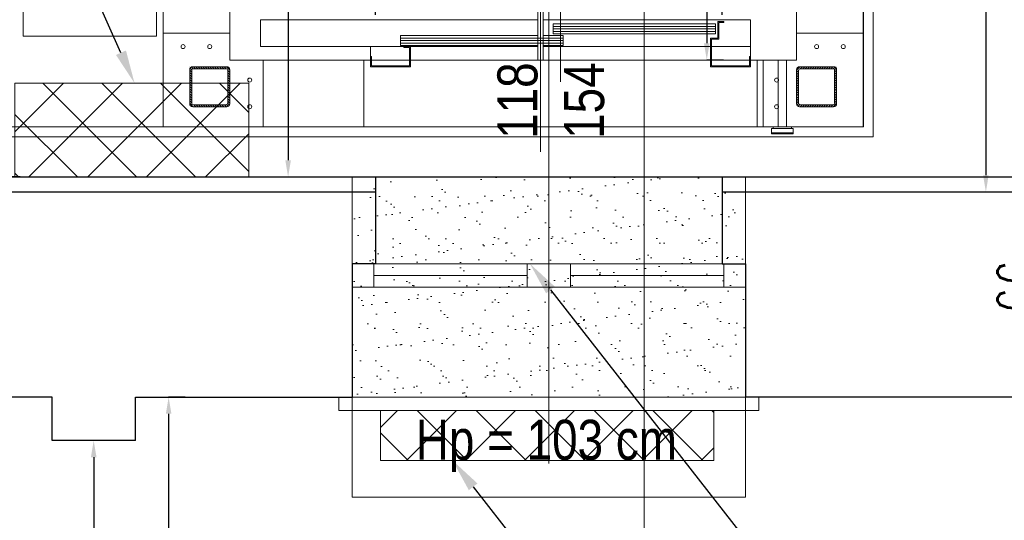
# Model space of a CAD drawing. Header units: millimetres. Extents: x 402 to 79005, y -7782 to 89952.
# Tile 239 of 256: x 26233 to 26528, y 36652 to 36802. Entities that reach past the tile are written whole.
import ezdxf
from ezdxf import colors
from ezdxf.entities.mleader import LeaderData, LeaderLine
from ezdxf.math import Vec2, Vec3

# ---------------------------------------------------------------- set-up
doc = ezdxf.new("R2010")
doc.units = ezdxf.units.MM
doc.header["$LTSCALE"] = 10
doc.linetypes.add('ACAD_ISO04W100', pattern=[30, 24, -3, 0, -3])
doc.linetypes.add('DASHED', pattern=[19.05, 12.7, -6.35])
doc.layers.get('0').update_dxf_attribs({"lineweight": 0})
doc.layers.get('Defpoints').update_dxf_attribs({"color": 253})
for name, color, linetype, lineweight in [('0_A_DŹWIG OSOBOWY', 5, 'Continuous', 0), ('0_A_GRZEJNKI', 6, 'Continuous', 0), ('0_A_OKNA ISTNIEJACE', 7, 'Continuous', 0), ('0_A_PRZEKRÓJ', 5, 'Continuous', 0), ('0_A_WYMIAROWANIE', 1, 'Continuous', 5), ('0_A_ŚCIANY ', 253, 'Continuous', 30), ('0_KANAŁ KLIMATYZACYJNO-WENTYLACYJNY', 7, 'Continuous', 0), ('0_OPISY', 1, 'Continuous', 0), ('0_PROJ DEMONTAŻE', 10, 'Continuous', 0), ('0_PROJ WYBURZENIA', 1, 'Continuous', 0), ('0_SZKLANA ELEWACJA SZYBU WINDOWEGO', 132, 'Continuous', 0), ('0_wymiarowanie', 1, 'Continuous', 0), ('A_SZYB WINDOWY', 7, 'Continuous', 0), ('AS_Belki', 145, 'Continuous', 0), ('AS_Blachy', 30, 'Continuous', 0), ('WIDOKI', 7, 'Continuous', 13)]:
    doc.layers.add(name, color=color, linetype=linetype, lineweight=lineweight)
doc.styles.add('SIMPLEXD', font='simplex.shx', dxfattribs={"width": 0.6})
doc.styles.get("Standard").update_dxf_attribs({"font": 'arial.ttf'})
doc.dimstyles.new('1-100', dxfattribs={"dimtxt": 16, "dimasz": 5, "dimexe": 0, "dimexo": 0, "dimgap": 5, "dimtad": 1, "dimdec": 1, "dimtxsty": 'SIMPLEXD', "dimcen": 5, "dimclrt": 256, "dimadec": 0, "dimazin": 0, "dimtfac": 1, "dimtdec": 0, "dimtix": 1, "dimtmove": 1, "dimatfit": 3, "dimldrblk": 'LP', "dimfxl": 0, "dimarcsym": 0})

# ---------------------------------------------------------------- blocks, each defined once
blk = doc.blocks.new('*D3738')
at = {"layer": '0_A_WYMIAROWANIE', "color": 0, "lineweight": -2}
for p, q in [((26572.52, 37520.12), (26567.52, 37520.12)), ((26567.52, 37515.12), (26567.52, 36755.12)), ((26562.52, 36750.12), (26567.52, 36750.12))]:
    blk.add_line(p, q, dxfattribs=at)
at = {"layer": '0_A_WYMIAROWANIE', "color": 0, "lineweight": 9}
for points in [[(26568.35, 37515.12), (26566.69, 37515.12), (26567.52, 37520.12)], [(26566.69, 36755.12), (26568.35, 36755.12), (26567.52, 36750.12)]]:
    blk.add_solid(points, dxfattribs=at)
at = {"layer": 'Defpoints', "color": 0, "lineweight": 9}
for p in [(26592.65, 37520.12), (26092.65, 36750.12), (26567.52, 36750.12)]:
    blk.add_point(p, dxfattribs=at)
at = {"layer": '0_A_WYMIAROWANIE', "insert": (26554.52, 37135.12), "char_height": 16, "attachment_point": 5, "rotation": 90, "style": 'SIMPLEXD'}
blk.add_mtext('770', dxfattribs=at)
blk = doc.blocks.new('LP')
for p, q in [((0, 1), (0, 0)), ((0, 0), (-1, 0)), ((0, -1), (0, 0)), ((0, 0), (1, 0))]:
    blk.add_line(p, q)
at = {"const_width": 0.2}
blk.add_lwpolyline([(0.707, 0.707), (-0.707, -0.707)], dxfattribs=at)
blk = doc.blocks.new('*D3739')
at = {"layer": '0_A_WYMIAROWANIE', "color": 0, "lineweight": -2}
for p, q in [((26443.65, 36803.17), (26443.65, 36808.17)), ((26587.65, 36808.17), (26448.65, 36808.17)), ((26592.65, 36803.17), (26592.65, 36808.17))]:
    blk.add_line(p, q, dxfattribs=at)
at = {"layer": '0_A_WYMIAROWANIE', "color": 0, "lineweight": 9}
for points in [[(26448.65, 36809.01), (26448.65, 36807.34), (26443.65, 36808.17)], [(26587.65, 36807.34), (26587.65, 36809.01), (26592.65, 36808.17)]]:
    blk.add_solid(points, dxfattribs=at)
at = {"layer": 'Defpoints', "color": 0, "lineweight": 9}
for p in [(26443.65, 36808.17), (26443.65, 36754.62), (26592.65, 36750.12)]:
    blk.add_point(p, dxfattribs=at)
at = {"layer": '0_A_WYMIAROWANIE', "insert": (26518.15, 36821.17), "char_height": 16, "attachment_point": 5, "style": 'SIMPLEXD'}
blk.add_mtext('149', dxfattribs=at)
blk = doc.blocks.new('*D3740')
at = {"layer": '0_A_WYMIAROWANIE', "color": 0, "lineweight": -2}
for p, q in [((26339.65, 36803.17), (26339.65, 36808.17)), ((26438.65, 36808.17), (26344.65, 36808.17)), ((26443.65, 36803.17), (26443.65, 36808.17))]:
    blk.add_line(p, q, dxfattribs=at)
at = {"layer": '0_A_WYMIAROWANIE', "color": 0, "lineweight": 9}
for points in [[(26344.65, 36809.01), (26344.65, 36807.34), (26339.65, 36808.17)], [(26438.65, 36807.34), (26438.65, 36809.01), (26443.65, 36808.17)]]:
    blk.add_solid(points, dxfattribs=at)
at = {"layer": 'Defpoints', "color": 0, "lineweight": 9}
for p in [(26339.65, 36808.17), (26443.65, 36754.62), (26339.65, 36752.3)]:
    blk.add_point(p, dxfattribs=at)
at = {"layer": '0_A_WYMIAROWANIE', "insert": (26391.65, 36821.17), "char_height": 16, "attachment_point": 5, "style": 'SIMPLEXD'}
blk.add_mtext('104', dxfattribs=at)
blk = doc.blocks.new('*D3741')
at = {"layer": '0_A_WYMIAROWANIE', "color": 0, "lineweight": -2}
for p, q in [((26197.65, 36803.17), (26197.65, 36808.17)), ((26334.65, 36808.17), (26202.65, 36808.17)), ((26339.65, 36803.17), (26339.65, 36808.17))]:
    blk.add_line(p, q, dxfattribs=at)
at = {"layer": '0_A_WYMIAROWANIE', "color": 0, "lineweight": 9}
for points in [[(26202.65, 36809.01), (26202.65, 36807.34), (26197.65, 36808.17)], [(26334.65, 36807.34), (26334.65, 36809.01), (26339.65, 36808.17)]]:
    blk.add_solid(points, dxfattribs=at)
at = {"layer": 'Defpoints', "color": 0, "lineweight": 9}
for p in [(26197.65, 36808.17), (26339.65, 36752.3), (26197.65, 36750.86)]:
    blk.add_point(p, dxfattribs=at)
at = {"layer": '0_A_WYMIAROWANIE', "insert": (26268.65, 36821.17), "char_height": 16, "attachment_point": 5, "style": 'SIMPLEXD'}
blk.add_mtext('142', dxfattribs=at)
blk = doc.blocks.new('*D3746')
at = {"layer": '0_A_WYMIAROWANIE', "color": 0, "lineweight": -2}
for p, q in [((26308.45, 37135.62), (26313.45, 37135.62)), ((26313.45, 37130.62), (26313.45, 36759.62)), ((26308.45, 36754.62), (26313.45, 36754.62))]:
    blk.add_line(p, q, dxfattribs=at)
at = {"layer": '0_A_WYMIAROWANIE', "color": 0, "lineweight": 9}
for points in [[(26314.29, 37130.62), (26312.62, 37130.62), (26313.45, 37135.62)], [(26312.62, 36759.62), (26314.29, 36759.62), (26313.45, 36754.62)]]:
    blk.add_solid(points, dxfattribs=at)
at = {"layer": 'Defpoints', "color": 0, "lineweight": 9}
for p in [(26294.14, 37135.62), (26294.14, 36754.62), (26313.45, 36754.62)]:
    blk.add_point(p, dxfattribs=at)
at = {"layer": '0_A_WYMIAROWANIE', "insert": (26300.45, 36945.12), "char_height": 16, "attachment_point": 5, "rotation": 90, "style": 'SIMPLEXD'}
blk.add_mtext('381', dxfattribs=at)
blk = doc.blocks.new('*D3749')
at = {"layer": '0_A_WYMIAROWANIE', "color": 0, "lineweight": -2}
for p, q in [((26233.12, 37597.62), (26228.12, 37597.62)), ((26228.12, 37592.62), (26228.12, 36759.62)), ((26233.12, 36754.62), (26228.12, 36754.62))]:
    blk.add_line(p, q, dxfattribs=at)
at = {"layer": '0_A_WYMIAROWANIE', "color": 0, "lineweight": 9}
for points in [[(26228.95, 37592.62), (26227.29, 37592.62), (26228.12, 37597.62)], [(26227.29, 36759.62), (26228.95, 36759.62), (26228.12, 36754.62)]]:
    blk.add_solid(points, dxfattribs=at)
at = {"layer": 'Defpoints', "color": 0, "lineweight": 9}
for p in [(26235.65, 37597.62), (26228.12, 36754.62), (26279.21, 36754.62)]:
    blk.add_point(p, dxfattribs=at)
at = {"layer": '0_A_WYMIAROWANIE', "insert": (26215.12, 37176.12), "char_height": 16, "attachment_point": 5, "rotation": 90, "style": 'SIMPLEXD'}
blk.add_mtext('843', dxfattribs=at)
blk = doc.blocks.new('*D3755')
at = {"layer": '0_A_WYMIAROWANIE', "color": 0, "lineweight": -2}
for p, q in [((26542.19, 36754.62), (26547.19, 36754.62)), ((26547.19, 36749.62), (26547.19, 36693.62)), ((26542.19, 36688.62), (26547.19, 36688.62))]:
    blk.add_line(p, q, dxfattribs=at)
at = {"layer": '0_A_WYMIAROWANIE', "color": 0, "lineweight": 9}
for points in [[(26548.02, 36749.62), (26546.36, 36749.62), (26547.19, 36754.62)], [(26546.36, 36693.62), (26548.02, 36693.62), (26547.19, 36688.62)]]:
    blk.add_solid(points, dxfattribs=at)
at = {"layer": 'Defpoints', "color": 0, "lineweight": 9}
for p in [(26439.39, 36754.62), (26445.95, 36688.62), (26547.19, 36688.62)]:
    blk.add_point(p, dxfattribs=at)
at = {"layer": '0_A_WYMIAROWANIE', "insert": (26534.19, 36721.62), "char_height": 16, "attachment_point": 5, "rotation": 90, "style": 'SIMPLEXD'}
blk.add_mtext('66', dxfattribs=at)
blk = doc.blocks.new('*D3758')
at = {"layer": '0_A_WYMIAROWANIE', "color": 0, "lineweight": -2}
for p, q in [((26255.15, 36675.62), (26255.15, 36675.62)), ((26255.15, 36670.62), (26255.15, 36469.62)), ((26250.15, 36464.62), (26255.15, 36464.62))]:
    blk.add_line(p, q, dxfattribs=at)
at = {"layer": '0_A_WYMIAROWANIE', "color": 0, "lineweight": 9}
for points in [[(26255.99, 36670.62), (26254.32, 36670.62), (26255.15, 36675.62)], [(26254.32, 36469.62), (26255.99, 36469.62), (26255.15, 36464.62)]]:
    blk.add_solid(points, dxfattribs=at)
at = {"layer": 'Defpoints', "color": 0, "lineweight": 9}
for p in [(26255.15, 36675.62), (26244.18, 36464.62), (26255.15, 36464.62)]:
    blk.add_point(p, dxfattribs=at)
at = {"layer": '0_A_WYMIAROWANIE', "insert": (26242.15, 36570.12), "char_height": 16, "attachment_point": 5, "rotation": 90, "style": 'SIMPLEXD'}
blk.add_mtext('211', dxfattribs=at)
blk = doc.blocks.new('*D3759')
at = {"layer": '0_A_WYMIAROWANIE', "color": 0, "lineweight": -2}
for p, q in [((26282.62, 36688.62), (26277.62, 36688.62)), ((26277.62, 36683.62), (26277.62, 36469.62)), ((26282.62, 36464.62), (26277.62, 36464.62))]:
    blk.add_line(p, q, dxfattribs=at)
at = {"layer": '0_A_WYMIAROWANIE', "color": 0, "lineweight": 9}
for points in [[(26278.45, 36683.62), (26276.79, 36683.62), (26277.62, 36688.62)], [(26276.79, 36469.62), (26278.45, 36469.62), (26277.62, 36464.62)]]:
    blk.add_solid(points, dxfattribs=at)
at = {"layer": 'Defpoints', "color": 0, "lineweight": 9}
for p in [(26300.15, 36688.62), (26277.62, 36464.62), (26297.53, 36464.62)]:
    blk.add_point(p, dxfattribs=at)
at = {"layer": '0_A_WYMIAROWANIE', "insert": (26264.62, 36576.62), "char_height": 16, "attachment_point": 5, "rotation": 90, "style": 'SIMPLEXD'}
blk.add_mtext('224', dxfattribs=at)
blk = doc.blocks.new('zw$BBA8')
for p, q in [((630.1, 106.1), (630.1, 3306.1)), ((-501.9, 3231.1), (-501.9, 181.1)), ((1598.1, 181.1), (1598.1, 3231.1)), ((-301.9, 381.1), (-301.9, 3031.1)), ((1398.1, 3031.1), (1398.1, 381.1)), ((622.1, 2090.1), (622.1, 381.1)), ((638.1, 381.1), (638.1, 2090.1)), ((-301.9, 991.1), (-301.9, 381.1)), ((1398.1, 381.1), (1398.1, 837.4)), ((690.1, 691.1), (690.1, 316.1)), ((622.1, 501.1), (-209.9, 501.1)), ((-209.9, 501.1), (-209.9, 421.1)), ((1260.1, 501.1), (638.1, 501.1)), ((1155, 489.1), (667.6, 489.1)), ((667.6, 489.1), (667.6, 459.1)), ((667.6, 481.6), (1155.1, 481.6)), ((667.6, 474.1), (1155.1, 474.1)), ((1155, 459.1), (1155, 489.1)), ((1180.1, 496.1), (1162.1, 496.1)), ((1162.1, 496.1), (1162.1, 446.1)), ((1165.1, 493.1), (1180.1, 493.1)), ((1165.1, 443.1), (1165.1, 493.1)), ((1180.1, 493.1), (1180.1, 496.1)), ((1260.1, 421.1), (1260.1, 501.1)), ((622.1, 454.1), (210.1, 454.1)), ((210.1, 454.1), (210.1, 424.1)), ((210.1, 446.6), (697.6, 446.6)), ((697.5, 454.1), (638.1, 454.1)), ((667.6, 466.6), (1155.1, 466.6)), ((667.6, 459.1), (1155, 459.1)), ((697.5, 424.1), (697.5, 454.1)), ((1140.1, 446.1), (1140.1, 361.1)), ((1162.1, 446.1), (1140.1, 446.1)), ((1143.1, 364.1), (1143.1, 443.1)), ((1143.1, 443.1), (1165.1, 443.1)), ((-209.9, 421.1), (622.1, 421.1)), ((120.1, 421.1), (120.1, 391.1)), ((220.1, 421.1), (120.1, 421.1)), ((210.1, 439.1), (697.6, 439.1)), ((210.1, 431.6), (697.6, 431.6)), ((210.1, 424.1), (622.1, 424.1)), ((240.1, 421.1), (220.1, 421.1)), ((220.1, 421.1), (220.1, 418.1)), ((220.1, 418.1), (237.1, 418.1)), ((237.1, 418.1), (237.1, 364.1)), ((240.1, 361.1), (240.1, 421.1)), ((622.1, 421.1), (240.1, 421.1)), ((638.1, 424.1), (697.5, 424.1)), ((638.1, 421.1), (1140.1, 421.1)), ((1140.1, 421.1), (638.1, 421.1)), ((1143.1, 421.1), (1260.1, 421.1)), ((1260.1, 421.1), (1143.1, 421.1)), ((1260.1, 391.1), (1260.1, 421.1)), ((123.1, 391.1), (120.1, 391.1)), ((120.1, 391.1), (120.1, 361.1)), ((123.1, 364.1), (123.1, 391.1)), ((1260.1, 391.1), (1257.1, 391.1)), ((1257.1, 391.1), (1257.1, 364.1)), ((1260.1, 361.1), (1260.1, 391.1)), ((-301.9, 381.1), (120.1, 381.1)), ((100.1, 381.1), (-301.9, 381.1)), ((100.1, 181.1), (100.1, 381.1)), ((100.1, 381.1), (100.1, 301.1)), ((120.1, 381.1), (100.1, 381.1)), ((120.1, 361.1), (240.1, 361.1)), ((237.1, 381.1), (123.1, 381.1)), ((237.1, 364.1), (123.1, 364.1)), ((1140.1, 381.1), (240.1, 381.1)), ((622.1, 381.1), (638.1, 381.1)), ((1140.1, 361.1), (1260.1, 361.1)), ((1257.1, 381.1), (1143.1, 381.1)), ((1257.1, 364.1), (1143.1, 364.1)), ((1260.1, 381.1), (1398.1, 381.1)), ((1280.1, 381.1), (1260.1, 381.1)), ((1342.6, 381.1), (1280.1, 381.1)), ((1280.1, 381.1), (1280.1, 181.1)), ((1280.1, 301.1), (1280.1, 381.1)), ((1367.6, 381.1), (1342.6, 381.1)), ((1342.6, 181.1), (1342.6, 381.1)), ((1398.1, 381.1), (1367.6, 381.1)), ((1367.6, 381.1), (1367.6, 181.1)), ((100.1, 301.1), (100.1, 181.1)), ((1280.1, 181.1), (1280.1, 301.1)), ((-501.9, 181.1), (-301.9, 181.1)), ((-301.9, 181.1), (100.1, 181.1)), ((100.1, 181.1), (1280.1, 181.1)), ((1280.1, 181.1), (1342.6, 181.1)), ((1327.6, 181.1), (1327.6, 176.1)), ((1382.6, 181.1), (1327.6, 181.1)), ((1342.6, 181.1), (1367.6, 181.1)), ((1367.6, 181.1), (1398.1, 181.1)), ((1382.6, 176.1), (1382.6, 181.1)), ((1398.1, 181.1), (1598.1, 181.1)), ((1322.6, 176.1), (1322.6, 163.1)), ((1387.6, 176.1), (1322.6, 176.1)), ((1322.6, 163.1), (1322.6, 160.1)), ((1387.6, 163.1), (1322.6, 163.1)), ((1322.6, 163.1), (1387.6, 163.1)), ((1322.6, 160.1), (1387.6, 160.1)), ((1327.6, 176.1), (1382.6, 176.1)), ((1387.6, 163.1), (1387.6, 176.1)), ((1387.6, 160.1), (1387.6, 163.1))]:
    blk.add_line(p, q)
blk = doc.blocks.new('*D4015')
at = {"layer": '0_wymiarowanie', "color": 0, "lineweight": -2}
for p, q in [((26444.01, 37054.66), (26439.01, 37054.66)), ((26439.01, 37049.66), (26439.01, 36794.66)), ((26444.01, 36789.66), (26439.01, 36789.66))]:
    blk.add_line(p, q, dxfattribs=at)
at = {"layer": '0_wymiarowanie', "color": 0, "lineweight": 9}
for points in [[(26439.85, 37049.66), (26438.18, 37049.66), (26439.01, 37054.66)], [(26438.18, 36794.66), (26439.85, 36794.66), (26439.01, 36789.66)]]:
    blk.add_solid(points, dxfattribs=at)
at = {"layer": 'Defpoints', "color": 0, "lineweight": 9}
for p in [(26453.11, 37054.66), (26439.01, 36789.66), (26447.08, 36789.66)]:
    blk.add_point(p, dxfattribs=at)
at = {"layer": '0_wymiarowanie', "insert": (26426.01, 36922.16), "char_height": 16, "attachment_point": 5, "rotation": 90, "style": 'SIMPLEXD'}
blk.add_mtext('265', dxfattribs=at)
blk = doc.blocks.new('*D4109')
at = {"layer": '0_A_WYMIAROWANIE', "color": 0, "lineweight": -2}
for p, q in [((26517.71, 37077.66), (26522.71, 37077.66)), ((26522.71, 37072.66), (26522.71, 36755.12)), ((26517.71, 36750.12), (26522.71, 36750.12))]:
    blk.add_line(p, q, dxfattribs=at)
at = {"layer": '0_A_WYMIAROWANIE', "color": 0, "lineweight": 9}
for points in [[(26523.54, 37072.66), (26521.88, 37072.66), (26522.71, 37077.66)], [(26521.88, 36755.12), (26523.54, 36755.12), (26522.71, 36750.12)]]:
    blk.add_solid(points, dxfattribs=at)
at = {"layer": 'Defpoints', "color": 0, "lineweight": 9}
for p in [(26488.95, 37077.66), (26488.95, 36750.12), (26522.71, 36750.12)]:
    blk.add_point(p, dxfattribs=at)
at = {"layer": '0_A_WYMIAROWANIE', "insert": (26508.19, 36913.89), "char_height": 16, "attachment_point": 5, "rotation": 90, "style": 'SIMPLEXD'}
blk.add_mtext('327,5', dxfattribs=at)

msp = doc.modelspace()

# ---------------------------------------------------------------- hatches: boundary and pattern name
at = {"layer": '0_PROJ DEMONTAŻE', "ltscale": 100}
h = msp.add_hatch(dxfattribs=at)
h.set_pattern_fill('ANSI37', color=256, scale=100, style=0)
h.set_pattern_definition([(45, (39395.153, 33226.388), (-8.838835, 8.838835), []), (135, (39395.153, 33226.388), (-8.838835, -8.838835), [])])
h.paths.add_polyline_path([(26231.53, 36754.62), (26301.65, 36754.62), (26301.65, 36782.71), (26231.53, 36782.71)])
at = {"layer": '0_PROJ WYBURZENIA', "ltscale": 100}
h = msp.add_hatch(dxfattribs=at)
h.set_pattern_fill('AR-SAND', color=256, scale=0.2, style=0)
h.set_pattern_definition([(37.5, (-2327.918, -8476.062), (-0.3200063, 9.7882647), [0, -7.7216, 0, -8.636, 0, -8.255]), (7.5, (-2327.918, -8476.062), (8.9904657, 14.336502), [0, -4.1656, 0, -6.9596, 0, -2.667]), (327.5, (-2334.167, -8476.062), (15.8198474, 0.0287437), [0, -2.54, 0, -9.144, 0, -11.938]), (317.5, (-2334.167, -8476.062), (15.271129, 4.4585865), [0, -1.27, 0, -5.9944, 0, -6.858])])
h.paths.add_polyline_path([(26332.65, 36688.62), (26450.61, 36688.62), (26450.61, 36754.62), (26332.65, 36754.62)])
at = {"layer": '0_PROJ WYBURZENIA', "lineweight": 0, "ltscale": 100}
h = msp.add_hatch(dxfattribs=at)
h.set_pattern_fill('ANSI37', color=256, scale=100, style=0)
h.set_pattern_definition([(45, (27445.222, 38826.557), (-8.838835, 8.838835), []), (135, (27445.222, 38826.557), (-8.838835, -8.838835), [])])
h.paths.add_polyline_path([(26341.15, 36669.62), (26441.15, 36669.62), (26441.15, 36684.62), (26341.15, 36684.62)])
at = {"layer": 'AS_Belki'}
h = msp.add_hatch(dxfattribs=at)
h.set_pattern_fill('HYPECUTREGION', color=10, scale=0.5, angle=270, style=0, pattern_type=2)
h.set_pattern_definition([(315, (26323.57455, 36781.65965), (0.3535534, 0.3535534), [])])
h.paths.add_polyline_path([(26295.95, 36776.56), (26295.95, 36786.76, 0.414214), (26295.05, 36787.66), (26284.85, 36787.66, 0.414214), (26283.95, 36786.76), (26283.95, 36776.56, 0.414214), (26284.85, 36775.66), (26295.05, 36775.66, 0.414214)], flags=0)
h.paths.add_polyline_path([(26295.35, 36786.46), (26295.35, 36776.86, -0.414214), (26294.75, 36776.26), (26285.15, 36776.26, -0.414214), (26284.55, 36776.86), (26284.55, 36786.46, -0.414214), (26285.15, 36787.06), (26294.75, 36787.06, -0.414214)], flags=0)
h = msp.add_hatch(dxfattribs=at)
h.set_pattern_fill('HYPECUTREGION', color=10, scale=0.5, angle=270, style=0, pattern_type=2)
h.set_pattern_definition([(225, (26438.3318, 36781.65965), (-0.3535534, 0.3535534), [])])
h.paths.add_polyline_path([(26465.95, 36776.56), (26465.95, 36786.76, -0.414214), (26466.85, 36787.66), (26477.05, 36787.66, -0.414214), (26477.95, 36786.76), (26477.95, 36776.56, -0.414214), (26477.05, 36775.66), (26466.85, 36775.66, -0.414214)], flags=0)
h.paths.add_polyline_path([(26466.55, 36786.46), (26466.55, 36776.86, 0.414214), (26467.15, 36776.26), (26476.75, 36776.26, 0.414214), (26477.35, 36776.86), (26477.35, 36786.46, 0.414214), (26476.75, 36787.06), (26467.15, 36787.06, 0.414214)], flags=0)

# ---------------------------------------------------------------- linework, layer by layer
at = {"color": 1, "linetype": 'DASHED', "lineweight": 0}
msp.add_lwpolyline([(26450.65, 36688.62), (26450.65, 36658.62), (26332.65, 36658.62), (26332.65, 36688.62)], dxfattribs=at)
at = {"layer": '0_A_DŹWIG OSOBOWY', "lineweight": 0}
for points in [[(26275.95, 37074.66), (26485.95, 37074.66), (26485.95, 36769.66), (26275.95, 36769.66)], [(26295.95, 36789.66), (26465.95, 36789.66), (26465.95, 37054.66), (26295.95, 37054.66)]]:
    msp.add_lwpolyline(points, close=True, dxfattribs=at)
at = {"layer": '0_A_GRZEJNKI', "lineweight": 0}
msp.add_lwpolyline([(26341.15, 36684.62), (26441.15, 36684.62), (26441.15, 36669.62), (26341.15, 36669.62), (26341.15, 36684.62)], dxfattribs=at)
at = {"layer": '0_A_OKNA ISTNIEJACE', "color": 1, "lineweight": 0}
for points in [[(26332.65, 36721.62), (26450.65, 36721.62), (26450.65, 36728.62), (26332.65, 36728.62), (26332.65, 36721.62)], [(26385.15, 36725.12), (26339.15, 36725.12)], [(26385.15, 36725.12), (26339.2, 36725.12)], [(26444.11, 36725.12), (26398.15, 36725.12)]]:
    msp.add_lwpolyline(points, dxfattribs=at)
for points in [[(26332.65, 36728.62), (26339.15, 36728.62), (26339.15, 36721.62), (26332.65, 36721.62)], [(26385.15, 36728.62), (26391.65, 36728.62), (26391.65, 36721.62), (26385.15, 36721.62)], [(26391.65, 36728.62), (26398.15, 36728.62), (26398.15, 36721.62), (26391.65, 36721.62)], [(26444.11, 36728.62), (26450.61, 36728.62), (26450.61, 36721.62), (26444.11, 36721.62)]]:
    msp.add_lwpolyline(points, close=True, dxfattribs=at)
at = {"layer": '0_A_PRZEKRÓJ', "linetype": 'ACAD_ISO04W100', "lineweight": 9}
msp.add_lwpolyline([(26294.1, 37637.61), (26294.1, 37106.52), (26420.24, 37106.52), (26420.24, 36358.25)], dxfattribs=at)
at = {"layer": '0_A_PRZEKRÓJ', "color": 1, "lineweight": 0}
for points in [[(26391.65, 36668.76), (26391.65, 36811)], [(26444.11, 36725.12), (26398.15, 36725.12)], [(26332.65, 36688.62), (26328.65, 36688.62), (26328.65, 36684.62), (26450.65, 36684.62), (26454.65, 36684.62), (26454.65, 36688.62)]]:
    msp.add_lwpolyline(points, dxfattribs=at)
at = {"layer": '0_A_WYMIAROWANIE', "lineweight": 9}
msp.add_lwpolyline([(26208.95, 37077.66), (26488.95, 37077.66), (26488.95, 36766.66), (26208.95, 36766.66)], close=True, dxfattribs=at)
at = {"layer": '0_A_ŚCIANY ', "lineweight": 30}
msp.add_line((26697.83, 36688.62), (26450.65, 36688.62), dxfattribs=at)
for points in [[(25997.15, 37221.2), (25997.15, 36754.62), (26588.15, 36754.62), (26588.15, 37522.2)], [(26443.65, 36750.12), (26592.65, 36750.12), (26592.65, 37520.12)], [(26339.65, 36754.62), (26339.65, 36728.62)], [(26443.65, 36754.62), (26443.65, 36728.62)], [(26197.65, 36750.12), (26339.65, 36750.12)], [(26339.65, 36728.62), (26332.65, 36728.62), (26332.65, 36688.62)], [(26443.65, 36728.62), (26450.65, 36728.62), (26450.65, 36688.62)], [(26267.65, 36675.62), (26242.65, 36675.62), (26242.65, 36688.62), (26204.15, 36688.62), (26204.15, 36688.62)], [(26267.65, 36675.62), (26267.65, 36688.62), (26332.65, 36688.62), (26332.65, 36688.62)]]:
    msp.add_lwpolyline(points, dxfattribs=at)
at = {"layer": '0_KANAŁ KLIMATYZACYJNO-WENTYLACYJNY', "ltscale": 10}
msp.add_lwpolyline([(26273.95, 36916.82), (26233.95, 36916.82), (26233.95, 36796.82), (26273.95, 36796.82)], close=True, dxfattribs=at)
at = {"layer": '0_PROJ DEMONTAŻE', "linetype": 'DASHED', "lineweight": 0}
msp.add_lwpolyline([(26341.15, 36669.62), (26441.15, 36669.62), (26441.15, 36684.62), (26341.15, 36684.62)], close=True, dxfattribs=at)
at = {"layer": '0_PROJ WYBURZENIA', "linetype": 'DASHED'}
for points in [[(26231.53, 36754.62), (26301.65, 36754.62), (26301.65, 36782.71), (26231.53, 36782.71)], [(26332.65, 36688.62), (26450.61, 36688.62), (26450.61, 36754.62), (26332.65, 36754.62)]]:
    msp.add_lwpolyline(points, close=True, dxfattribs=at)
at = {"layer": '0_SZKLANA ELEWACJA SZYBU WINDOWEGO'}
for points in [[(26208.95, 37077.66), (26488.95, 37077.66), (26488.95, 36766.66), (26208.95, 36766.66)], [(26211.95, 37074.66), (26485.95, 37074.66), (26485.95, 36769.66), (26211.95, 36769.66)]]:
    msp.add_lwpolyline(points, close=True, dxfattribs=at)
at = {"layer": 'AS_Belki', "color": 10, "linetype": 'ACAD_ISO04W100', "ltscale": 0.25}
for p, q in [((26283.95, 36787.66), (26283.95, 36787.66)), ((26477.95, 36787.66), (26477.95, 36787.66))]:
    msp.add_line(p, q, dxfattribs=at)
at = {"layer": 'AS_Belki', "linetype": 'Continuous', "ltscale": 0.25}
for p, q in [((26283.95, 36786.76), (26283.95, 36776.56)), ((26284.55, 36776.86), (26284.55, 36786.46)), ((26295.05, 36787.66), (26284.85, 36787.66)), ((26285.15, 36787.06), (26294.75, 36787.06)), ((26295.35, 36786.46), (26295.35, 36776.86)), ((26295.95, 36786.76), (26295.95, 36776.56)), ((26465.95, 36786.76), (26465.95, 36776.56)), ((26466.55, 36786.46), (26466.55, 36776.86)), ((26466.85, 36787.66), (26477.05, 36787.66)), ((26476.75, 36787.06), (26467.15, 36787.06)), ((26477.35, 36776.86), (26477.35, 36786.46)), ((26477.95, 36786.76), (26477.95, 36776.56)), ((26284.85, 36775.66), (26295.05, 36775.66)), ((26294.75, 36776.26), (26285.15, 36776.26)), ((26477.05, 36775.66), (26466.85, 36775.66)), ((26467.15, 36776.26), (26476.75, 36776.26))]:
    msp.add_line(p, q, dxfattribs=at)
for centre, start, end in [((26284.85, 36786.76), 90, 180), ((26295.05, 36786.76), 0, 90), ((26466.85, 36786.76), 90, 180), ((26477.05, 36786.76), 0, 90), ((26284.85, 36776.56), 180, 270), ((26295.05, 36776.56), 270, 0), ((26466.85, 36776.56), 180, 270), ((26477.05, 36776.56), 270, 0)]:
    msp.add_arc(centre, 0.9, start, end, dxfattribs=at)
at = {"layer": 'AS_Belki', "linetype": 'Continuous', "ltscale": 0.25, "extrusion": (-1.13465e-13, 4.70906e-14, -1)}
msp.add_arc((-26285.15, 36786.46, 0), 0.6, 0, 90, dxfattribs=at)
at = {"layer": 'AS_Belki', "linetype": 'Continuous', "ltscale": 0.25, "extrusion": (1.92393e-13, 7.57912e-14, -1)}
msp.add_arc((-26294.75, 36786.46, 0), 0.6, 90, 180, dxfattribs=at)
at = {"layer": 'AS_Belki', "linetype": 'Continuous', "ltscale": 0.25, "extrusion": (-1.92393e-13, 7.57912e-14, -1)}
msp.add_arc((-26467.15, 36786.46, 0), 0.6, 0, 90, dxfattribs=at)
at = {"layer": 'AS_Belki', "linetype": 'Continuous', "ltscale": 0.25, "extrusion": (1.13465e-13, 4.70906e-14, -1)}
msp.add_arc((-26476.75, 36786.46, 0), 0.6, 90, 180, dxfattribs=at)
at = {"layer": 'AS_Belki', "linetype": 'Continuous', "ltscale": 0.25, "extrusion": (-7.55692e-14, -3.13938e-14, -1)}
msp.add_arc((-26285.15, 36776.86, 0), 0.6, 270, 0, dxfattribs=at)
at = {"layer": 'AS_Belki', "linetype": 'Continuous', "ltscale": 0.25, "extrusion": (7.87064e-14, -1.89478e-13, -1)}
msp.add_arc((-26294.75, 36776.86, 0), 0.6, 180, 270, dxfattribs=at)
at = {"layer": 'AS_Belki', "linetype": 'Continuous', "ltscale": 0.25, "extrusion": (-7.87064e-14, -1.89478e-13, -1)}
msp.add_arc((-26467.15, 36776.86, 0), 0.6, 270, 0, dxfattribs=at)
at = {"layer": 'AS_Belki', "linetype": 'Continuous', "ltscale": 0.25, "extrusion": (7.55692e-14, -3.13938e-14, -1)}
msp.add_arc((-26476.75, 36776.86), 0.6, 180, 270, dxfattribs=at)
at = {"layer": 'AS_Blachy', "linetype": 'Continuous', "ltscale": 0.25}
for p, q in [((26295.95, 36797.66), (26275.95, 36797.66)), ((26465.95, 36797.66), (26485.95, 36797.66)), ((26305.95, 36769.66), (26305.95, 36789.66)), ((26455.95, 36769.66), (26455.95, 36789.66))]:
    msp.add_line(p, q, dxfattribs=at)
at = {"layer": 'WIDOKI'}
for centre in [(26281.95, 36793.66), (26289.95, 36793.66), (26471.95, 36793.66), (26479.95, 36793.66), (26301.95, 36783.66), (26459.95, 36783.66), (26301.95, 36775.66), (26459.95, 36775.66)]:
    msp.add_circle(centre, 0.6, dxfattribs=at)

# ---------------------------------------------------------------- block references
at = {"layer": 'A_SZYB WINDOWY', "xscale": 0.09999999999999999, "yscale": 0.09999999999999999, "zscale": 0.09999999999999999}
msp.add_blockref('zw$BBA8', (26326.15, 36751.55), dxfattribs=at)

# ---------------------------------------------------------------- texts
at = {"color": 1, "lineweight": 30, "ltscale": 100, "insert": (26376.22, 36777.48), "char_height": 12, "width": 185.4507, "attachment_point": 2, "rotation": 90}
msp.add_mtext('{\\fArial Narrow|b0|i0|c238|p34;118\\P154}', dxfattribs=at)
at = {"color": 1, "lineweight": 30, "ltscale": 100, "insert": (26390.9, 36681.83), "char_height": 12, "width": 185.4507, "attachment_point": 2}
msp.add_mtext('{\\fArial Narrow|b0|i0|c238|p34;Hp = 103 cm}', dxfattribs=at)

# ---------------------------------------------------------------- dimensions: what is measured, and where the dimension line sits
at = {"layer": '0_A_WYMIAROWANIE', "color": 1}
for base, p1, p2, picture, middle in [((26228.12, 36754.62), (26235.65, 37597.62), (26279.21, 36754.62), '*D3749', (26215.12, 37176.12)), ((26567.52, 36750.12), (26592.65, 37520.12), (26092.65, 36750.12), '*D3738', (26554.52, 37135.12)), ((26313.45, 36754.62), (26294.14, 37135.62), (26294.14, 36754.62), '*D3746', (26300.45, 36945.12)), ((26522.71, 36750.12), (26488.95, 37077.66), (26488.95, 36750.12), '*D4109', (26508.19, 36913.89)), ((26547.19, 36688.62), (26439.39, 36754.62), (26445.95, 36688.62), '*D3755', (26534.19, 36721.62))]:
    dim = msp.add_linear_dim(base=base, p1=p1, p2=p2, angle=90, dimstyle='1-100', dxfattribs=at)
    dim.commit()
    dim.dimension.update_dxf_attribs({"geometry": picture, "text_midpoint": middle})
for base, p1, p2, picture, middle in [((26197.65, 36808.17), (26339.65, 36752.3), (26197.65, 36750.86), '*D3741', (26268.65, 36821.17)), ((26339.65, 36808.17), (26443.65, 36754.62), (26339.65, 36752.3), '*D3740', (26391.65, 36821.17)), ((26443.65, 36808.17), (26592.65, 36750.12), (26443.65, 36754.62), '*D3739', (26518.15, 36821.17))]:
    dim = msp.add_linear_dim(base=base, p1=p1, p2=p2, dimstyle='1-100', dxfattribs=at)
    dim.commit()
    dim.dimension.update_dxf_attribs({"geometry": picture, "text_midpoint": middle})
at = {"layer": '0_A_WYMIAROWANIE'}
for base, p1, p2, picture, middle in [((26277.62, 36464.62), (26300.15, 36688.62), (26297.53, 36464.62), '*D3759', (26264.62, 36576.62)), ((26255.15, 36464.62), (26255.15, 36675.62), (26244.18, 36464.62), '*D3758', (26242.15, 36570.12))]:
    dim = msp.add_linear_dim(base=base, p1=p1, p2=p2, angle=90, dimstyle='1-100', dxfattribs=at)
    dim.commit()
    dim.dimension.update_dxf_attribs({"geometry": picture, "text_midpoint": middle})
at = {"layer": '0_wymiarowanie'}
dim = msp.add_linear_dim(base=(26439.01, 36789.66), p1=(26453.11, 37054.66), p2=(26447.08, 36789.66), angle=90, dimstyle='1-100', dxfattribs=at)
dim.commit()
dim.dimension.update_dxf_attribs({"geometry": '*D4015', "text_midpoint": (26426.01, 36922.16)})

# ---------------------------------------------------------------- leaders
at = {"layer": '0_OPISY', "color": 5, "lineweight": 0}
ml = msp.add_multileader_mtext('Standard', dxfattribs=at)
ml.set_content('demontaż  klimatyzatorów', color=5)
ml.set_leader_properties()
ml.build(insert=Vec2(0, 0))
ml.multileader.update_dxf_attribs({"dogleg_length": 0.36, "arrow_head_size": 10})
ctx = ml.context
ctx.base_point, ctx.char_height, ctx.arrow_head_size, ctx.landing_gap_size, ctx.plane_origin = Vec3(26043.93, 36921.76), 10, 10, 0.09, Vec3(26081.34, 36897.22)
ctx.text_align_type = 2
notes = []
notes.append((ctx, [(0, (1, 1, 0), (26205.38, 36921.76), (-1, 0), 0.36, [(0, [(26267.4, 36782.71)], 0, [])])]))
ctx.mtext.insert, ctx.mtext.alignment, ctx.mtext.flow_direction = Vec3(26204.93, 36928.23), 3, 5
ml = msp.add_multileader_mtext('Standard', dxfattribs=at)
ml.set_content('demontaż  stolarki okiennej ', color=5)
ml.set_leader_properties()
ml.build(insert=Vec2(0, 0))
ml.multileader.update_dxf_attribs({"dogleg_length": 0.36, "arrow_head_size": 10})
ctx = ml.context
ctx.base_point, ctx.char_height, ctx.arrow_head_size, ctx.landing_gap_size, ctx.plane_origin = Vec3(26491.3, 36594.45), 10, 10, 0.09, Vec3(26199.9, 36843.13)
notes.append((ctx, [(0, (1, 1, 0), (26490.94, 36594.45), (1, 0), 0.36, [(0, [(26385.96, 36728.62)], 0, [])])]))
ctx.mtext.insert, ctx.mtext.flow_direction = Vec3(26491.39, 36600.92), 5
ml = msp.add_multileader_mtext('Standard', dxfattribs=at)
ml.set_content('demontaż grzejnika', color=5)
ml.set_leader_properties()
ml.build(insert=Vec2(0, 0))
ml.multileader.update_dxf_attribs({"dogleg_length": 0.36, "arrow_head_size": 10})
ctx = ml.context
ctx.base_point, ctx.char_height, ctx.arrow_head_size, ctx.landing_gap_size, ctx.plane_origin = Vec3(26468.12, 36535.45), 10, 10, 0.09, Vec3(26176.72, 36784.14)
notes.append((ctx, [(0, (1, 1, 0), (26467.76, 36535.45), (1, 0), 0.36, [(0, [(26362.78, 36669.62)], 0, [])])]))
ctx.mtext.insert, ctx.mtext.flow_direction = Vec3(26468.21, 36541.92), 5
for ctx, leaders in notes:
    for number, flags, end, landing, length, lines in leaders:
        leader = LeaderData()
        leader.index, (leader.has_last_leader_line, leader.has_dogleg_vector, leader.attachment_direction) = number, flags
        leader.last_leader_point, leader.dogleg_vector, leader.dogleg_length = Vec3(end), Vec3(landing), length
        for number, points, colour, breaks in lines:
            line = LeaderLine()
            line.index, line.vertices, line.color, line.breaks = number, Vec3.list(points), colors.encode_raw_color(colour), breaks
            leader.lines.append(line)
        ctx.leaders.append(leader)

doc.saveas('drawing.dxf')
